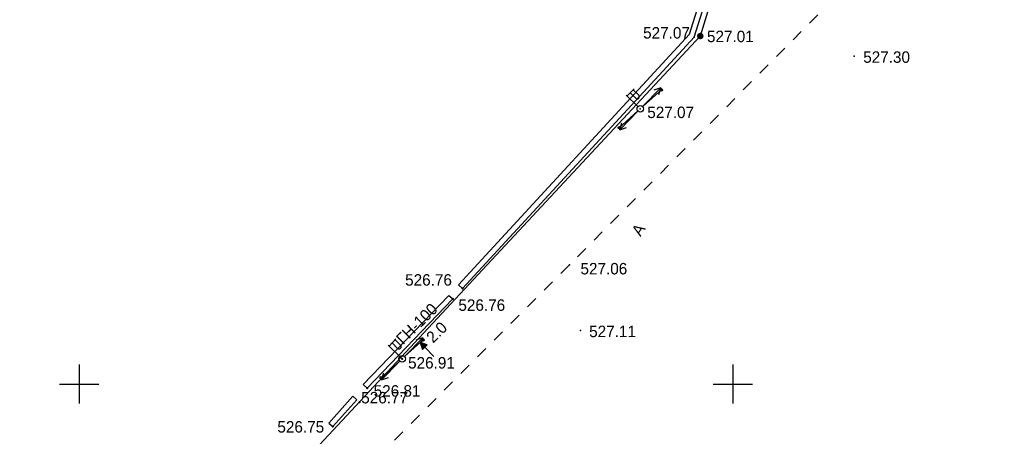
# Model space of a CAD drawing. Header units: millimetres. Extents: x 767170 to 66149698, y -983507 to 2493658.
# Tile 22 of 256: x 1496520 to 1571835, y -832596 to -800742. Entities that reach past the tile are written whole.
import ezdxf

# ---------------------------------------------------------------- set-up
doc = ezdxf.new("R2010")
doc.units = ezdxf.units.MM
doc.linetypes.add('Д_ТРОТ_ТРУБА', pattern=[3, 1.5, -1.5])
doc.linetypes.add('ДОРОГИ_СТРОЯЩ', pattern=[9, 8, -1])
for name, color, linetype in [('(001) Сетка', 92, 'Continuous'), ('(004) Точки рельефа', 7, 'Continuous'), ('(004a) Точки рельефа (отк.)', 7, 'Continuous'), ('(013) Газ', 30, 'ИК_Газопровод -------г--------'), ('(022) Возд. Линии', 7, 'Continuous'), ('(025) Дорога', 7, 'Continuous'), ('(040) Ограда', 7, 'Continuous')]:
    doc.layers.add(name, color=color, linetype=linetype)
doc.layers.add('ВВГ 3х2.5', color=5, linetype='Continuous', lineweight=40)
doc.styles.add('BM-431', font='txt')
doc.styles.add('D-431', font='txt')
doc.styles.get("Standard").update_dxf_attribs({"font": 'isocpeui.ttf'})
doc.linetypes.add('GAZ_VOZDUSH', pattern='A,1,-2,["~",Standard,S=3,R=0,X=-1.5,Y=-1.5],-1,10', length=14)
doc.linetypes.add('ИК_Газопровод -------г--------', pattern='A,9,-0.6,["Г",Standard,S=1.2,R=0,X=0,Y=-0.6],-1.2', length=10.8)
doc.linetypes.add('ОГРАДА_БЕТ', pattern='A,4,["|",Standard,S=0.8,R=0,X=0,Y=-0.8],4', length=8)

# ---------------------------------------------------------------- blocks, each defined once
blk = doc.blocks.new('Setka')
at = {"layer": '(001) Сетка'}
for p, q in [((0, 1.5), (0, -1.5)), ((-1.5, 0), (1.5, 0))]:
    blk.add_line(p, q, dxfattribs=at)
blk = doc.blocks.new('f-flat-7-flat-1')
at = {"layer": '(022) Возд. Линии'}
for points in [[(-1, 0.98), (-0.475, 1.516)], [(-0.179, 0.175), (-1.071, 1.05)]]:
    blk.add_lwpolyline(points, dxfattribs=at)
blk.add_lwpolyline([(-0.123, 0.803), (-0.123, 0.803, 0.414214), (-0.125, 1.033), (-0.545, 1.444), (-0.772, 1.212), (-0.353, 0.801, 0.414214)], format="xyb", close=True, dxfattribs=at)
blk.add_circle((0, 0), 0.25, dxfattribs=at)
blk = doc.blocks.new('S1-flat-8-flat-1')
at = {"layer": '(022) Возд. Линии'}
for p, q in [((0, 0), (-1.4, -1.428)), ((-1.4, -1.428), (-1.229, -0.896)), ((-1.4, -1.428), (-0.872, -1.246))]:
    blk.add_line(p, q, dxfattribs=at)
blk = doc.blocks.new('S2-flat-8-flat-1')
at = {"layer": '(022) Возд. Линии'}
for p, q in [((0, 0), (1.4, 1.428)), ((1.4, 1.428), (0.872, 1.246)), ((1.4, 1.428), (1.229, 0.896))]:
    blk.add_line(p, q, dxfattribs=at)
blk = doc.blocks.new('s3-flat-13-flat-1')
at = {"layer": '(022) Возд. Линии'}
h = blk.add_hatch(dxfattribs=at)
h.set_pattern_fill('ACET-2D-ACET-2D-ANSI31', color=256, scale=0.01, angle=42.10705, style=0)
h.set_pattern_definition([(87.10704536, (-32343.111473, -79671.210726), (-0.031709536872, 0.001602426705), [])])
edge = h.paths.add_edge_path()
edge.add_arc((1.41, 1.274), 0.1, 0, 360)
blk.add_lwpolyline([(0, 0), (1.484, 1.341)], dxfattribs=at)
blk.add_circle((1.41, 1.274), 0.1, dxfattribs=at)
blk = doc.blocks.new('s4-flat-13-flat-1')
at = {"layer": '(022) Возд. Линии'}
h = blk.add_hatch(dxfattribs=at)
h.set_pattern_fill('ACET-2D-ACET-2D-ANSI31', color=256, scale=0.01, angle=222.10705, style=0)
h.set_pattern_definition([(267.10704536, (-32342.741527, -79670.87637), (0.031709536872, -0.001602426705), [])])
edge = h.paths.add_edge_path()
edge.add_arc((-1.41, -1.274), 0.1, 0, 360)
blk.add_lwpolyline([(0, 0), (-1.484, -1.341)], dxfattribs=at)
blk.add_circle((-1.41, -1.274), 0.1, dxfattribs=at)
blk = doc.blocks.new('prov-s-flat-10-flat-1')
at = {"layer": '(022) Возд. Линии'}
for name, p in [('s3-flat-13-flat-1', (0.184, 0.166)), ('s4-flat-13-flat-1', (-0.186, -0.168))]:
    blk.add_blockref(name, p, dxfattribs=at)
blk = doc.blocks.new('s3-flat-15')
at = {"layer": '(022) Возд. Линии'}
h = blk.add_hatch(dxfattribs=at)
h.set_pattern_fill('ACET-2D-ANSI31', color=256, scale=0.01, angle=42.10705, style=0)
h.set_pattern_definition([(87.10704536, (-32324.896473, -79652.092726), (-0.031709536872, 0.001602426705), [])])
edge = h.paths.add_edge_path()
edge.add_arc((1.41, 1.274), 0.1, 0, 360)
blk.add_lwpolyline([(0, 0), (1.484, 1.341)], dxfattribs=at)
blk.add_circle((1.41, 1.274), 0.1, dxfattribs=at)
blk = doc.blocks.new('s4-flat-15')
at = {"layer": '(022) Возд. Линии'}
h = blk.add_hatch(dxfattribs=at)
h.set_pattern_fill('ACET-2D-ANSI31', color=256, scale=0.01, angle=222.10705, style=0)
h.set_pattern_definition([(267.10704536, (-32324.526527, -79651.75837), (0.031709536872, -0.001602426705), [])])
edge = h.paths.add_edge_path()
edge.add_arc((-1.41, -1.274), 0.1, 0, 360)
blk.add_lwpolyline([(0, 0), (-1.484, -1.341)], dxfattribs=at)
blk.add_circle((-1.41, -1.274), 0.1, dxfattribs=at)
blk = doc.blocks.new('prov-s-flat-11')
at = {"layer": '(022) Возд. Линии'}
for name, p in [('s3-flat-15', (0.184, 0.166)), ('s4-flat-15', (-0.186, -0.168))]:
    blk.add_blockref(name, p, dxfattribs=at)
blk = doc.blocks.new('S2-flat-10')
at = {"layer": '(022) Возд. Линии'}
for p, q in [((0, 0), (1.4, 1.428)), ((1.4, 1.428), (0.872, 1.246)), ((1.4, 1.428), (1.229, 0.896))]:
    blk.add_line(p, q, dxfattribs=at)
blk = doc.blocks.new('S1-flat-10')
at = {"layer": '(022) Возд. Линии'}
for p, q in [((0, 0), (-1.4, -1.428)), ((-1.4, -1.428), (-1.229, -0.896)), ((-1.4, -1.428), (-0.872, -1.246))]:
    blk.add_line(p, q, dxfattribs=at)
blk = doc.blocks.new('f-flat-9')
at = {"layer": '(022) Возд. Линии'}
for points in [[(-1, 0.98), (-0.475, 1.516)], [(-0.179, 0.175), (-1.071, 1.05)]]:
    blk.add_lwpolyline(points, dxfattribs=at)
blk.add_lwpolyline([(-0.123, 0.803), (-0.123, 0.803, 0.414214), (-0.125, 1.033), (-0.545, 1.444), (-0.772, 1.212), (-0.353, 0.801, 0.414214)], format="xyb", close=True, dxfattribs=at)
blk.add_circle((0, 0), 0.25, dxfattribs=at)
blk = doc.blocks.new('wef-flat-6')
at = {"layer": '(025) Дорога', "linetype": 'Д_ТРОТ_ТРУБА'}
blk.add_hatch(color=0, dxfattribs=at).paths.add_polyline_path([(-1754815.989, -1398303.214), (-1754815.633, -1398302.864), (-1754816.161, -1398302.682)])
at = {"layer": '(022) Возд. Линии', "color": 0}
for points in [[(-1754816.161, -1398302.682), (-1754815.989, -1398303.214)], [(-1754815.11, -1398303.752), (-1754815.811, -1398303.039)]]:
    blk.add_lwpolyline(points, dxfattribs=at)
at = {"layer": '(025) Дорога', "color": 0, "linetype": 'Д_ТРОТ_ТРУБА'}
blk.add_lwpolyline([(-1754815.989, -1398303.214), (-1754815.633, -1398302.864), (-1754816.161, -1398302.682), (-1754815.989, -1398303.214)], close=True, dxfattribs=at)
blk.add_lwpolyline([(-1754815.989, -1398303.214), (-1754815.633, -1398302.864)], dxfattribs=at)
blk = doc.blocks.new('A$C27c3a978')
at = {"layer": '(013) Газ', "linetype": 'ByBlock'}
h = blk.add_hatch(color=0, dxfattribs=at)
edge = h.paths.add_edge_path()
edge.add_arc((35802, -96445), 250, 0, 360)
at = {"layer": '(004) Точки рельефа', "color": 7, "linetype": 'ByBlock', "lineweight": -2}
for p in [(35802, -96445), (47559, -97987), (31212, -102006), (25805, -113938), (17606, -115738), (16864, -116548), (26627, -118950), (12997, -121124), (10312, -123362), (7692, -126299)]:
    blk.add_point(p, dxfattribs=at)
at = {"layer": '(004a) Точки рельефа (отк.)', "color": 7, "linetype": 'ByBlock', "lineweight": -2}
for p in [(35342, -96518), (9738, -124450)]:
    blk.add_point(p, dxfattribs=at)
at = {"layer": '(013) Газ', "linetype": 'GAZ_VOZDUSH', "ltscale": 600, "flags": 128}
blk.add_lwpolyline([(142989, 92800), (142835, 91853), (139404, 84476), (134266, 81665), (119792, 48158), (108774, 18170), (103677, 7863), (86151, -26743), (56759, -57253), (60032, -64630), (36543, -85231), (37778, -89927), (35802, -96445), (-3045, -138132), (-6698, -140156), (-18067, -151331), (-26004, -155340), (-70604, -193697), (-73004, -195976)], dxfattribs=at)
at = {"layer": '(025) Дорога', "linetype": 'Д_ТРОТ_ТРУБА', "ltscale": 600, "flags": 128}
blk.add_lwpolyline([(154765, 81195), (139871, 52430), (129502, 32489), (121333, 16940), (108158, -4549), (103577, -11729), (92658, -35606), (76167, -60581), (64059, -74842), (44926, -94693), (25805, -113938), (11475, -128266), (-17195, -156913), (-37287, -176879), (-52070, -191955), (-69147, -209171), (-72130, -212147)], dxfattribs=at)
at = {"layer": '(040) Ограда', "linetype": 'ОГРАДА_БЕТ', "ltscale": 600, "flags": 128}
for points in [[(17312, -115467), (34987, -96313), (37001, -89868), (36767, -88365)], [(10023, -123085), (16575, -116271)]]:
    blk.add_lwpolyline(points, dxfattribs=at)
at = {"layer": '(040) Ограда', "ltscale": 600}
for points in [[(17606, -115738), (35342, -96518), (37410, -89899), (37163, -88303)], [(17606, -115738), (17312, -115467)], [(10312, -123362), (16864, -116548)], [(16575, -116271), (16864, -116548)], [(10023, -123085), (10312, -123362)], [(7393, -126033), (9218, -123987)], [(7692, -126299), (9517, -124253)], [(9517, -124253), (9218, -123987)], [(7393, -126033), (7692, -126299)]]:
    blk.add_lwpolyline(points, dxfattribs=at)
at = {"layer": '(001) Сетка', "xscale": 1000, "yscale": 1000, "zscale": 1000}
for p in [(-11715, -123050), (38285, -123050)]:
    blk.add_blockref('Setka', p, dxfattribs=at)
at = {"layer": '(022) Возд. Линии', "xscale": 1000, "yscale": 1000, "zscale": 1000}
for name, p in [('prov-s-flat-10-flat-1', (31212, -102006)), ('f-flat-7-flat-1', (31212, -102006)), ('S2-flat-8-flat-1', (31385, -101830)), ('S1-flat-8-flat-1', (31035, -102186)), ('prov-s-flat-11', (12997, -121124)), ('f-flat-9', (12997, -121124)), ('S2-flat-10', (13170, -120948)), ('wef-flat-6', (1754830537, 1398182802)), ('S1-flat-10', (12820, -121304))]:
    blk.add_blockref(name, p, dxfattribs=at)
at = {"layer": '(004) Точки рельефа', "linetype": 'ByBlock', "char_height": 875, "attachment_point": 4, "style": 'D-431'}
for s, insert in [('527.01', (36310, -96481)), ('527.30', (48262, -98060)), ('527.07', (31743, -102284)), ('527.06', (26635, -114239)), ('526.76', (13222, -115096)), ('526.76', (17296, -117024)), ('527.11', (27299, -119034)), ('526.91', (13448, -121436)), ('526.81', (10817, -123583)), ('526.75', (3451, -126332))]:
    blk.add_mtext(s, dxfattribs=dict(at, insert=insert))
at = {"layer": '(004a) Точки рельефа (отк.)', "linetype": 'ByBlock', "char_height": 875, "attachment_point": 4, "style": 'D-431'}
for s, insert in [('527.07', (31427, -96206)), ('526.77', (9863, -124100))]:
    blk.add_mtext(s, dxfattribs=dict(at, insert=insert))
at = {"layer": '(013) Газ', "color": 0, "linetype": 'Continuous', "style": 'BM-431'}
for s, p in [('ГН-100', (13059, -120094)), ('2.0', (15359, -119970))]:
    blk.add_text(s, height=875, rotation=44.50884, dxfattribs=at).set_placement(p)
at = {"layer": '(025) Дорога', "linetype": 'ДОРОГИ_СТРОЯЩ', "style": 'BM-431'}
blk.add_text('A', height=875, rotation=57.47377, dxfattribs=at).set_placement((31225, -111818))
blk = doc.blocks.new('asdaw1234141')
at = {"layer": '(004) Точки рельефа', "color": 7, "linetype": 'ByBlock', "lineweight": -2}
for p in [(29321, 7312), (28579, 6502), (24712, 1926), (22027, -312), (19407, -3249)]:
    blk.add_point(p, dxfattribs=at)
at = {"layer": '(004a) Точки рельефа (отк.)', "color": 7, "linetype": 'ByBlock', "lineweight": -2}
blk.add_point((21453, -1400), dxfattribs=at)
at = {"layer": '(040) Ограда', "ltscale": 600}
for points in [[(29321, 7312), (29027, 7583)], [(28291, 6779), (28579, 6502)], [(22027, -312), (28579, 6502)], [(21739, -35), (22027, -312)], [(19109, -2983), (20934, -937)], [(19407, -3249), (21232, -1203)], [(21232, -1203), (20934, -937)], [(19109, -2983), (19407, -3249)]]:
    blk.add_lwpolyline(points, dxfattribs=at)
at = {"layer": '(040) Ограда', "linetype": 'ОГРАДА_БЕТ', "ltscale": 600, "flags": 128}
blk.add_lwpolyline([(21739, -35), (28291, 6779)], dxfattribs=at)
at = {"layer": '(001) Сетка', "xscale": 1000, "yscale": 1000, "zscale": 1000}
blk.add_blockref('Setka', (0, 0), dxfattribs=at)
at = {"layer": '(022) Возд. Линии', "xscale": 1000, "yscale": 1000, "zscale": 1000}
for name, p in [('prov-s-flat-11', (24712, 1926)), ('f-flat-9', (24712, 1926)), ('S2-flat-10', (24885, 2102)), ('wef-flat-6', (1754842252, 1398305852)), ('S1-flat-10', (24536, 1746))]:
    blk.add_blockref(name, p, dxfattribs=at)
at = {"layer": '(004) Точки рельефа', "linetype": 'ByBlock', "char_height": 875, "attachment_point": 4, "style": 'D-431'}
for s, insert in [('526.76', (24938, 7954)), ('526.76', (29012, 6026)), ('526.91', (25163, 1615)), ('526.81', (22532, -533)), ('526.75', (15167, -3282))]:
    blk.add_mtext(s, dxfattribs=dict(at, insert=insert))
at = {"layer": '(004a) Точки рельефа (отк.)', "linetype": 'ByBlock', "insert": (21578, -1050), "char_height": 875, "attachment_point": 4, "style": 'D-431'}
blk.add_mtext('526.77', dxfattribs=at)
at = {"layer": '(013) Газ', "color": 0, "linetype": 'Continuous', "style": 'BM-431'}
for s, p in [('ГН-100', (24774, 2957)), ('2.0', (27074, 3080))]:
    blk.add_text(s, height=875, rotation=44.50884, dxfattribs=at).set_placement(p)
at = {"color": 4, "oblique": 15}
for p in [(7915, -43169, 526510), (-14957, -65237, 525926), (-30354, -80716, 525694), (-52139, -102428, 524466)]:
    blk.add_attdef('Z', p, '', height=1000, rotation=4.80216, dxfattribs=at)

msp = doc.modelspace()

# ---------------------------------------------------------------- block references
msp.add_blockref('A$C27c3a978', (1512780.29, -705547.05))

# ---------------------------------------------------------------- next in the draw order: block references
at = {"layer": 'ВВГ 3х2.5', "color": 1, "lineweight": 40}
msp.add_blockref('asdaw1234141', (1501065.05, -828597.37), dxfattribs=at)

doc.saveas('drawing.dxf')
